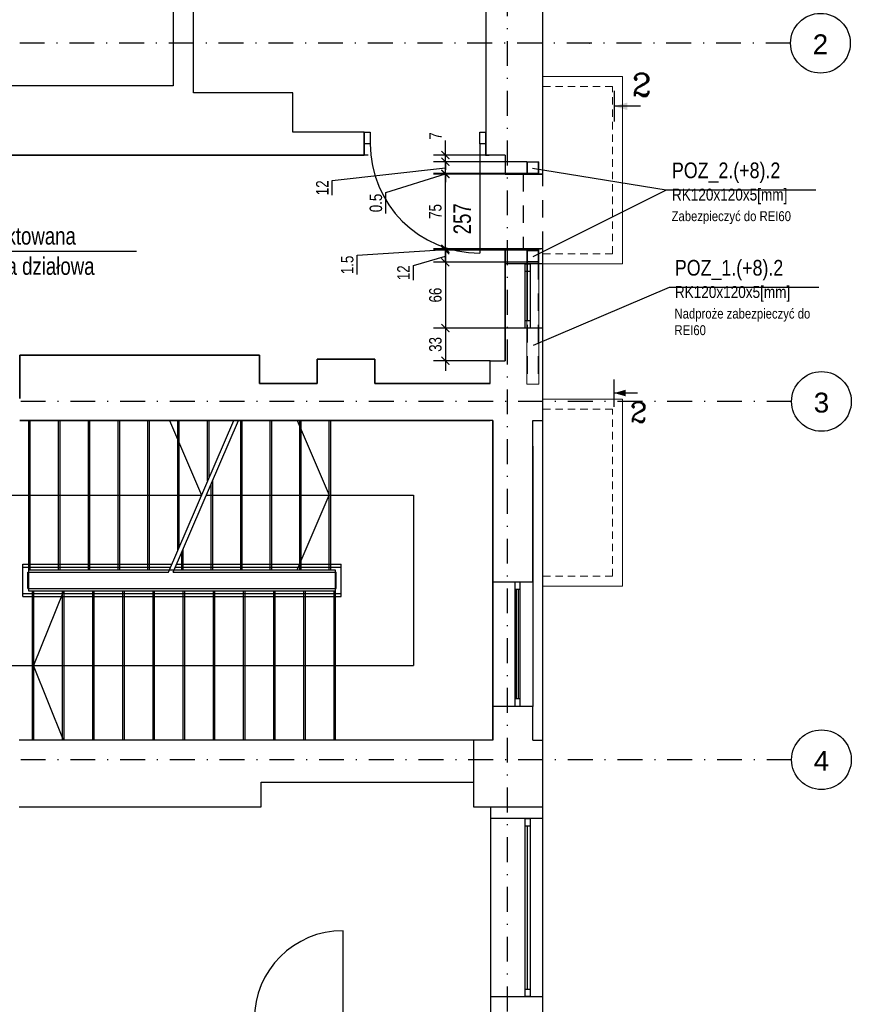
# Model space of a CAD drawing. Header units: metres. Extents: x -5222 to 1778, y -168 to 2848.
# Tile 14 of 16: x -592 to 244, y 972 to 1961. Entities that reach past the tile are written whole.
import ezdxf
from ezdxf.enums import TextEntityAlignment as Align

# ---------------------------------------------------------------- set-up
doc = ezdxf.new("R2010")
doc.units = ezdxf.units.M
doc.header["$LTSCALE"] = 50
doc.header["$MEASUREMENT"] = 0
for name, pattern in [('DASHDOTX2', [1, 0.5, -0.25, 0, -0.25]), ('DO', [1, 0.5, -0.24, 0.02, -0.24]), ('DP', [0.63, 0.35, -0.28]), ('Przer. długie kreski', [0.25, 0.15, -0.1])]:
    doc.linetypes.add(name, pattern=pattern)
for name, color, linetype in [('A_osie', 7, 'Continuous'), ('A_ściany', 7, 'Continuous'), ('BS_wym', 1, 'Continuous'), ('BZ_odn', 1, 'Continuous'), ('BZ_osd', 1, 'DO'), ('BZ_txc', 1, 'Continuous'), ('BZ_txg', 3, 'Continuous'), ('BZ_txs', 2, 'Continuous'), ('BZ_wym', 1, 'Continuous'), ('K3_konstrukcja do wykonania', 2, 'Continuous'), ('K3_projektowane nadproza', 150, 'DP'), ('k3_sciany istn', 1, 'DP')]:
    doc.layers.add(name, color=color, linetype=linetype)
doc.styles.add('BIKTC', font='bikromsw.shx', dxfattribs={"width": 0.85})
doc.styles.add('BIKTS', font='bikromsw.shx', dxfattribs={"width": 0.85})
doc.styles.add('BIKWYM', font='bikromsw.shx', dxfattribs={"width": 0.8})
doc.styles.add('GENERATED_STYLE_1', font='arial.ttf')
doc.styles.add('ROMANC', font='ROMANC.SHX', dxfattribs={"width": 0.9})
doc.dimstyles.new('BS_KP_50', dxfattribs={"dimscale": 0.5, "dimtxt": 25, "dimasz": 16, "dimexe": 24, "dimexo": 0, "dimgap": 0, "dimtad": 0, "dimdec": 1, "dimrnd": 0.5, "dimzin": 9, "dimdsep": 46, "dimtxsty": 'BIKWYM', "dimblk": 'ARCHTICK', "dimblk1": 'ARCHTICK', "dimblk2": 'WYM-KP', "dimcen": 0, "dimdle": 20, "dimclrd": 256, "dimclre": 256, "dimclrt": 7, "dimadec": 0, "dimazin": 0, "dimtfac": 0.033333, "dimtdec": 1, "dimtmove": 0, "dimatfit": 3, "dimldrblk": 'ARCHTICK', "dimfxl": 1, "dimtvp": 0.8, "dimtfillclr": 256, "dimtolj": 1, "dimarcsym": 0})
doc.dimstyles.new('BZ_BGR_50', dxfattribs={"dimscale": 0.5, "dimtxt": 25, "dimasz": 1.666667, "dimexe": 0, "dimexo": 0, "dimgap": 0, "dimtad": 0, "dimdec": 1, "dimrnd": 0.5, "dimzin": 9, "dimdsep": 46, "dimtxsty": 'BIKWYM', "dimblk": 'NONE', "dimcen": 0, "dimse1": 1, "dimse2": 1, "dimclrd": 256, "dimclre": 256, "dimclrt": 7, "dimadec": 0, "dimazin": 0, "dimtfac": 0.033333, "dimtdec": 1, "dimtmove": 0, "dimatfit": 3, "dimldrblk": 'NONE', "dimfxl": 1, "dimtvp": 0.8, "dimtolj": 1, "dimarcsym": 0})
doc.dimstyles.new('BZ_KP_50', dxfattribs={"dimscale": 0.5, "dimtxt": 25, "dimasz": 16, "dimexe": 24, "dimexo": 0, "dimgap": 0, "dimtad": 0, "dimdec": 1, "dimrnd": 0.5, "dimzin": 9, "dimdsep": 46, "dimtxsty": 'BIKWYM', "dimblk": 'ARCHTICK', "dimblk1": 'ARCHTICK', "dimblk2": 'WYM-KP', "dimcen": 0, "dimdle": 20, "dimclrd": 256, "dimclre": 256, "dimclrt": 7, "dimadec": 0, "dimazin": 0, "dimtfac": 0.033333, "dimtdec": 1, "dimtmove": 0, "dimatfit": 3, "dimfxl": 1, "dimtvp": 0.8, "dimtfillclr": 256, "dimtolj": 1, "dimarcsym": 0})

# ---------------------------------------------------------------- blocks, each defined once
blk = doc.blocks.new('W1 Casement 65_6')
at = {"layer": 'A_ściany', "color": 39, "linetype": 'Continuous', "lineweight": 5}
for p, q in [((0.895, 0), (-0.895, 0)), ((-0.895, 0), (-0.895, -0.05)), ((-0.82, -0.05), (-0.82, 0)), ((0.82, -0.05), (0.82, 0)), ((0.895, -0.05), (0.895, 0)), ((-0.895, -0.05), (0.895, -0.05)), ((-0.82, -0.025), (0.82, -0.025))]:
    blk.add_line(p, q, dxfattribs=at)
blk = doc.blocks.new('_None')
blk = doc.blocks.new('_ArchTick')
at = {"color": 0, "linetype": 'ByBlock', "const_width": 0.15}
blk.add_lwpolyline([(-0.5, -0.5), (0.5, 0.5)], dxfattribs=at)
blk = doc.blocks.new('*D526')
at = {"layer": 'BS_wym', "lineweight": -2}
for p, q in [((-164.4, 1818.34), (-164.4, 1826.34)), ((-278.14, 1799.53), (-164.4, 1812.34)), ((-82.5, 1818.34), (-176.4, 1818.34)), ((-164.4, 1806.34), (-164.4, 1818.34)), ((-82.5, 1806.34), (-176.4, 1806.34)), ((-164.4, 1806.34), (-164.4, 1798.34)), ((-278.14, 1784.77), (-278.14, 1799.53))]:
    blk.add_line(p, q, dxfattribs=at)
at = {"layer": 'Defpoints', "color": 0}
for p in [(-164.4, 1818.34), (-82.5, 1818.34), (-82.5, 1806.34)]:
    blk.add_point(p, dxfattribs=at)
at = {"layer": 'BS_wym', "lineweight": -2, "xscale": 8, "yscale": 8, "zscale": 8}
for p, rotation in [((-164.4, 1818.34), 270), ((-164.4, 1806.34), 90)]:
    blk.add_blockref('_ArchTick', p, dxfattribs=dict(at, rotation=rotation))
at = {"layer": 'BS_wym', "color": 7, "insert": (-288.14, 1792.15), "char_height": 12.5, "attachment_point": 5, "rotation": 90, "style": 'BIKWYM'}
blk.add_mtext('\\A1;12', dxfattribs=at)
blk = doc.blocks.new('WYM-KP')
blk.add_hatch(color=256).paths.add_polyline_path([(-3, 0, 1), (3, 0, 1)])
blk.add_circle((0, 0), 3)
blk = doc.blocks.new('*D527')
at = {"layer": 'BS_wym', "lineweight": -2}
for p, q in [((-164.4, 1720.84), (-164.4, 1815.84)), ((-86.33, 1805.84), (-176.4, 1805.84)), ((-86.33, 1730.84), (-176.4, 1730.84))]:
    blk.add_line(p, q, dxfattribs=at)
at = {"layer": 'Defpoints', "color": 0}
for p in [(-164.4, 1805.84), (-86.33, 1805.84), (-86.33, 1730.84)]:
    blk.add_point(p, dxfattribs=at)
at = {"layer": 'BS_wym', "lineweight": -2, "xscale": 8, "yscale": 8, "zscale": 8}
for p, rotation in [((-164.4, 1805.84), 90), ((-164.4, 1730.84), 270)]:
    blk.add_blockref('_ArchTick', p, dxfattribs=dict(at, rotation=rotation))
at = {"layer": 'BS_wym', "color": 7, "insert": (-174.4, 1768.34), "char_height": 12.5, "attachment_point": 5, "rotation": 90, "style": 'BIKWYM'}
blk.add_mtext('\\A1;75', dxfattribs=at)
blk = doc.blocks.new('*D528')
at = {"layer": 'BS_wym', "lineweight": -2}
for p, q in [((-164.4, 1729.34), (-164.4, 1737.34)), ((-196.59, 1714.13), (-164.4, 1723.34)), ((-82.5, 1729.34), (-176.4, 1729.34)), ((-164.4, 1717.34), (-164.4, 1729.34)), ((-196.59, 1699.37), (-196.59, 1714.13)), ((-82.5, 1717.34), (-176.4, 1717.34)), ((-164.4, 1717.34), (-164.4, 1709.34))]:
    blk.add_line(p, q, dxfattribs=at)
at = {"layer": 'Defpoints', "color": 0}
for p in [(-164.4, 1729.34), (-82.5, 1729.34), (-82.5, 1717.34)]:
    blk.add_point(p, dxfattribs=at)
at = {"layer": 'BS_wym', "lineweight": -2, "xscale": 8, "yscale": 8, "zscale": 8}
for p, rotation in [((-164.4, 1729.34), 270), ((-164.4, 1717.34), 90)]:
    blk.add_blockref('_ArchTick', p, dxfattribs=dict(at, rotation=rotation))
at = {"layer": 'BS_wym', "color": 7, "insert": (-206.59, 1706.75), "char_height": 12.5, "attachment_point": 5, "rotation": 90, "style": 'BIKWYM'}
blk.add_mtext('\\A1;12', dxfattribs=at)
blk = doc.blocks.new('*D529')
at = {"layer": 'BS_wym', "lineweight": -2}
for p, q in [((-164.4, 1727.34), (-164.4, 1641.24)), ((-82.5, 1717.34), (-176.4, 1717.34)), ((-104.33, 1651.24), (-176.4, 1651.24))]:
    blk.add_line(p, q, dxfattribs=at)
at = {"layer": 'Defpoints', "color": 0}
for p in [(-82.5, 1717.34), (-164.4, 1651.24), (-104.33, 1651.24)]:
    blk.add_point(p, dxfattribs=at)
at = {"layer": 'BS_wym', "lineweight": -2, "xscale": 8, "yscale": 8, "zscale": 8}
for p, rotation in [((-164.4, 1717.34), 90), ((-164.4, 1651.24), 270)]:
    blk.add_blockref('_ArchTick', p, dxfattribs=dict(at, rotation=rotation))
at = {"layer": 'BS_wym', "color": 7, "insert": (-174.4, 1684.29), "char_height": 12.5, "attachment_point": 5, "rotation": 90, "style": 'BIKWYM'}
blk.add_mtext('\\A1;66', dxfattribs=at)
blk = doc.blocks.new('ST2')
blk.add_line((13.77, 0), (0, 0))
blk.add_solid([(6.84, -1.95), (6.84, 1.95), (0, 0)])
blk = doc.blocks.new('eprzv')
blk.add_line((47.9, 0), (-47.9, 0))
at = {"xscale": 6, "yscale": 6, "zscale": 6, "rotation": 270}
blk.add_blockref('ST2', (0, 0), dxfattribs=at)
at = {"style": 'ROMANC'}
blk.add_attdef('PRZ', text='', height=70, rotation=270, dxfattribs=at).set_placement((32.1, -86), align=Align.CENTER)
blk = doc.blocks.new('*D530')
at = {"layer": 'BS_wym', "lineweight": -2}
for p, q in [((-164.4, 1824.94), (-164.4, 1839.61)), ((-123.93, 1824.94), (-176.4, 1824.94)), ((-164.4, 1818.34), (-164.4, 1824.94)), ((-82.5, 1818.34), (-176.4, 1818.34)), ((-164.4, 1818.34), (-164.4, 1810.34))]:
    blk.add_line(p, q, dxfattribs=at)
at = {"layer": 'Defpoints', "color": 0}
for p in [(-164.4, 1824.94), (-123.93, 1824.94), (-82.5, 1818.34)]:
    blk.add_point(p, dxfattribs=at)
at = {"layer": 'BS_wym', "lineweight": -2, "xscale": 8, "yscale": 8, "zscale": 8}
for p, rotation in [((-164.4, 1824.94), 270), ((-164.4, 1818.34), 90)]:
    blk.add_blockref('_ArchTick', p, dxfattribs=dict(at, rotation=rotation))
at = {"layer": 'BS_wym', "color": 7, "insert": (-174.4, 1844.27), "char_height": 12.5, "attachment_point": 5, "rotation": 90, "style": 'BIKWYM'}
blk.add_mtext('\\A1;7', dxfattribs=at)
blk = doc.blocks.new('*D531')
at = {"layer": 'BZ_wym', "lineweight": -2}
for p, q in [((-164.4, 1730.84), (-164.4, 1738.84)), ((-252.98, 1724.44), (-164.4, 1730.09)), ((-252.98, 1704.91), (-252.98, 1724.44)), ((-86.33, 1730.84), (-176.4, 1730.84)), ((-82.5, 1729.34), (-176.4, 1729.34)), ((-164.4, 1730.84), (-164.4, 1729.34)), ((-164.4, 1729.34), (-164.4, 1721.34))]:
    blk.add_line(p, q, dxfattribs=at)
at = {"layer": 'Defpoints', "color": 0}
for p in [(-164.4, 1729.34), (-86.33, 1730.84), (-82.5, 1729.34)]:
    blk.add_point(p, dxfattribs=at)
at = {"layer": 'BZ_wym', "lineweight": -2, "xscale": 8, "yscale": 8, "zscale": 8}
for p, rotation in [((-164.4, 1730.84), 270), ((-164.4, 1729.34), 90)]:
    blk.add_blockref('_ArchTick', p, dxfattribs=dict(at, rotation=rotation))
at = {"layer": 'BZ_wym', "color": 7, "insert": (-262.98, 1714.67), "char_height": 12.5, "attachment_point": 5, "rotation": 90, "style": 'BIKWYM'}
blk.add_mtext('\\A1;1.5', dxfattribs=at)
blk = doc.blocks.new('*D532')
at = {"layer": 'BZ_wym', "lineweight": -2}
for p, q in [((-164.4, 1806.34), (-164.4, 1814.34)), ((-224.2, 1787.36), (-164.4, 1806.09)), ((-82.5, 1806.34), (-176.4, 1806.34)), ((-86.33, 1805.84), (-176.4, 1805.84)), ((-164.4, 1805.84), (-164.4, 1806.34)), ((-164.4, 1805.84), (-164.4, 1797.84)), ((-224.2, 1766.41), (-224.2, 1787.36))]:
    blk.add_line(p, q, dxfattribs=at)
at = {"layer": 'Defpoints', "color": 0}
for p in [(-164.4, 1806.34), (-86.33, 1805.84), (-82.5, 1806.34)]:
    blk.add_point(p, dxfattribs=at)
at = {"layer": 'BZ_wym', "lineweight": -2, "xscale": 8, "yscale": 8, "zscale": 8}
for p, rotation in [((-164.4, 1806.34), 270), ((-164.4, 1805.84), 90)]:
    blk.add_blockref('_ArchTick', p, dxfattribs=dict(at, rotation=rotation))
at = {"layer": 'BZ_wym', "color": 7, "insert": (-234.2, 1776.89), "char_height": 12.5, "attachment_point": 5, "rotation": 90, "style": 'BIKWYM'}
blk.add_mtext('\\A1;0.5', dxfattribs=at)
blk = doc.blocks.new('*D533')
at = {"layer": 'BS_wym', "lineweight": -2}
for p, q in [((-164.4, 1661.24), (-164.4, 1608.24)), ((-82.5, 1651.24), (-176.4, 1651.24)), ((-119.23, 1618.24), (-176.4, 1618.24))]:
    blk.add_line(p, q, dxfattribs=at)
at = {"layer": 'Defpoints', "color": 0}
for p in [(-82.5, 1651.24), (-164.4, 1618.24), (-119.23, 1618.24)]:
    blk.add_point(p, dxfattribs=at)
at = {"layer": 'BS_wym', "lineweight": -2, "xscale": 8, "yscale": 8, "zscale": 8}
for p, rotation in [((-164.4, 1651.24), 90), ((-164.4, 1618.24), 270)]:
    blk.add_blockref('_ArchTick', p, dxfattribs=dict(at, rotation=rotation))
at = {"layer": 'BS_wym', "color": 7, "insert": (-174.4, 1634.74), "char_height": 12.5, "attachment_point": 5, "rotation": 90, "style": 'BIKWYM'}
blk.add_mtext('\\A1;33', dxfattribs=at)

msp = doc.modelspace()

# ---------------------------------------------------------------- hatches: boundary and pattern name
at = {"layer": 'k3_sciany istn', "linetype": 'Continuous'}
msp.add_hatch(color=256, dxfattribs=at).paths.add_polyline_path([(-123.93, 1847.941), (-123.93, 1836.441), (-123.93, 1824.941), (-123.83, 1824.941), (-123.83, 1847.941)])

# ---------------------------------------------------------------- linework, layer by layer
at = {"layer": 'A_osie', "color": 18, "linetype": 'DASHDOTX2', "lineweight": 5}
for p in [(-19.853, 1937.441), (-19.853, 1937.441), (-18.841, 1577.441), (-18.841, 1577.441), (-18.841, 1217.441), (-18.841, 1217.441)]:
    msp.add_point(p, dxfattribs=at)
at = {"layer": 'A_ściany', "color": 1, "linetype": 'Continuous', "lineweight": 13}
for p, q in [((-66.33, 1903.841), (13.67, 1903.841)), ((13.67, 1715.841), (13.67, 1903.841)), ((-66.33, 1715.841), (13.67, 1715.841)), ((-66.33, 1579.841), (13.67, 1579.841)), ((13.67, 1391.841), (13.67, 1579.841)), ((-66.33, 1391.841), (13.67, 1391.841))]:
    msp.add_line(p, q, dxfattribs=at)
at = {"layer": 'A_ściany', "color": 1, "linetype": 'Przer. długie kreski', "lineweight": 13}
for p, q in [((-66.33, 1893.841), (3.67, 1893.841)), ((3.67, 1725.841), (3.67, 1893.841)), ((-66.33, 1725.841), (3.67, 1725.841)), ((-66.33, 1569.841), (3.67, 1569.841)), ((3.67, 1401.841), (3.67, 1569.841)), ((-66.33, 1401.841), (3.67, 1401.841))]:
    msp.add_line(p, q, dxfattribs=at)
at = {"layer": 'BZ_osd'}
for p, q in [((-102.01, 214.531), (-102.01, 2614.531)), ((182.658, 1937.441), (-4907.568, 1937.441)), ((183.67, 1577.441), (-4907.568, 1577.441)), ((183.67, 1217.441), (-4907.568, 1217.441))]:
    msp.add_line(p, q, dxfattribs=at)
at = {"layer": 'BZ_osd', "color": 7, "linetype": 'Continuous'}
for centre in [(212.658, 1937.441), (213.67, 1577.441), (213.67, 1217.441)]:
    msp.add_circle(centre, 30, dxfattribs=at)
at = {"layer": 'BZ_txc'}
msp.add_line((57.629, 1789.788), (-76.5, 1722.841), dxfattribs=at)
for points in [[(207.985, 1789.788), (57.629, 1789.788), (-76.933, 1811.541)], [(210.936, 1691.892), (60.58, 1691.892), (-76.139, 1633.765)]]:
    msp.add_lwpolyline(points, dxfattribs=at)
at = {"layer": 'K3_konstrukcja do wykonania', "linetype": 'Continuous', "lineweight": 13}
for points in [[(-82.5, 1806.341), (-82.5, 1818.341), (-70.5, 1818.341), (-70.5, 1806.341), (-82.5, 1806.341)], [(-82.5, 1717.341), (-82.5, 1729.341), (-70.5, 1729.341), (-70.5, 1717.341), (-82.5, 1717.341)], [(-70.5, 1717.341), (-70.5, 1594.941), (-82.5, 1594.941), (-82.5, 1717.341), (-70.5, 1717.341)]]:
    msp.add_lwpolyline(points, dxfattribs=at)
for points in [[(-81.9, 1806.941), (-81.9, 1817.741), (-71.1, 1817.741), (-71.1, 1806.941)], [(-81.9, 1717.941), (-81.9, 1728.741), (-71.1, 1728.741), (-71.1, 1717.941)]]:
    msp.add_lwpolyline(points, close=True, dxfattribs=at)
at = {"layer": 'K3_konstrukcja do wykonania', "linetype": 'DP', "lineweight": 13}
for points in [[(-82, 1717.341), (-82, 1594.941)], [(-71, 1717.341), (-71, 1594.941)]]:
    msp.add_lwpolyline(points, dxfattribs=at)
at = {"layer": 'K3_projektowane nadproza', "linetype": 'DP'}
msp.add_lwpolyline([(-66.33, 1805.841), (-86.33, 1805.841), (-86.33, 1730.841), (-66.33, 1730.841)], close=True, dxfattribs=at)
at = {"layer": 'k3_sciany istn', "linetype": 'Continuous'}
for p, q in [((-245.93, 1847.941), (-250.63, 1847.941)), ((-245.93, 1847.941), (-250.63, 1847.941)), ((-245.93, 1847.941), (-245.93, 1836.441)), ((-245.93, 1847.941), (-239.93, 1847.941)), ((-245.93, 1836.441), (-245.93, 1847.941)), ((-245.93, 1847.941), (-245.93, 1836.441)), ((-239.93, 1847.941), (-239.93, 1836.441)), ((-129.93, 1836.441), (-129.93, 1847.941)), ((-129.93, 1847.941), (-123.93, 1847.941)), ((-123.93, 1847.941), (-123.93, 1836.441)), ((-123.93, 1847.941), (-123.93, 1836.441)), ((-123.93, 1847.941), (-123.93, 1836.441)), ((-245.93, 1836.441), (-245.93, 1824.941)), ((-239.93, 1836.441), (-245.93, 1836.441)), ((-245.93, 1836.441), (-245.93, 1824.941)), ((-123.93, 1836.441), (-129.93, 1836.441)), ((-129.93, 1836.441), (-129.93, 1726.441)), ((-123.93, 1836.441), (-123.93, 1824.941)), ((-123.93, 1836.441), (-123.93, 1824.941)), ((-417.73, 1824.941), (-628.534, 1824.941)), ((-317.73, 1824.941), (-417.73, 1824.941)), ((-245.93, 1824.941), (-317.73, 1824.941)), ((-245.93, 1824.941), (-249.63, 1824.941)), ((-245.93, 1824.941), (-249.63, 1824.941)), ((-241.93, 1824.941), (-245.93, 1824.941)), ((-123.93, 1824.941), (-120.23, 1824.941)), ((-123.93, 1824.941), (-120.23, 1824.941)), ((-104.23, 1824.941), (-123.83, 1824.941)), ((-104.23, 1805.841), (-66.33, 1805.841)), ((-104.23, 1618.241), (-104.23, 1730.841)), ((-66.33, 1715.841), (-104.23, 1715.841)), ((-104.23, 1715.841), (-104.23, 1651.241)), ((-66.33, 1715.841), (-104.23, 1715.841)), ((-104.23, 1715.841), (-104.23, 1651.241)), ((-84.33, 1651.241), (-84.33, 1715.841)), ((-84.33, 1715.841), (-79.33, 1715.841)), ((-84.33, 1651.241), (-84.33, 1715.841)), ((-84.33, 1715.841), (-79.33, 1715.841)), ((-79.33, 1715.841), (-79.33, 1651.241)), ((-79.33, 1715.841), (-79.33, 1651.241)), ((-66.33, 1651.241), (-66.33, 1715.841)), ((-66.33, 1651.241), (-66.33, 1715.841)), ((-84.33, 1708.341), (-79.33, 1708.341)), ((-84.33, 1708.341), (-79.33, 1708.341)), ((-81.83, 1658.741), (-81.83, 1708.341)), ((-81.83, 1658.741), (-81.83, 1708.341)), ((-84.33, 1658.741), (-79.33, 1658.741)), ((-84.33, 1658.741), (-79.33, 1658.741)), ((-66.33, 1651.241), (-104.23, 1651.241)), ((-66.33, 1651.241), (-104.23, 1651.241)), ((-79.33, 1651.241), (-84.33, 1651.241)), ((-79.33, 1651.241), (-84.33, 1651.241)), ((-592.331, 1580.341), (-592.331, 1624.041)), ((-592.331, 1624.041), (-351.231, 1624.041)), ((-351.231, 1624.041), (-351.231, 1595.541)), ((-293.23, 1595.541), (-293.23, 1620.041)), ((-293.23, 1620.041), (-235.23, 1620.041)), ((-235.23, 1620.041), (-235.23, 1595.541)), ((-119.23, 1595.541), (-119.23, 1618.241)), ((-119.23, 1618.241), (-104.23, 1618.241)), ((-351.231, 1595.541), (-293.23, 1595.541)), ((-235.23, 1595.541), (-119.23, 1595.541)), ((-116.53, 1558.341), (-592.331, 1558.341)), ((-583.231, 1386.941), (-583.231, 1558.341)), ((-581.731, 1408.341), (-581.731, 1558.341)), ((-553.261, 1408.341), (-553.261, 1558.341)), ((-551.761, 1408.341), (-551.761, 1558.341)), ((-523.291, 1408.341), (-523.291, 1558.341)), ((-521.791, 1408.341), (-521.791, 1558.341)), ((-493.321, 1408.341), (-493.321, 1558.341)), ((-491.821, 1408.341), (-491.821, 1558.341)), ((-463.35, 1408.341), (-463.35, 1558.341)), ((-461.85, 1408.341), (-461.85, 1558.341)), ((-442.895, 1405.841), (-377.203, 1558.341)), ((-441.819, 1558.341), (-409.511, 1483.341)), ((-437.895, 1405.841), (-372.203, 1558.341)), ((-433.38, 1427.929), (-433.38, 1558.341)), ((-431.88, 1431.411), (-431.88, 1558.341)), ((-403.41, 1497.503), (-403.41, 1558.341)), ((-401.91, 1500.986), (-401.91, 1558.341)), ((-370.11, 1408.341), (-370.11, 1558.341)), ((-368.61, 1408.341), (-368.61, 1558.341)), ((-340.45, 1408.341), (-340.45, 1558.341)), ((-338.95, 1408.341), (-338.95, 1558.341)), ((-313.438, 1558.341), (-281.13, 1483.341)), ((-310.79, 1408.341), (-310.79, 1558.341)), ((-309.29, 1408.341), (-309.29, 1558.341)), ((-281.13, 1408.341), (-281.13, 1558.341)), ((-279.63, 1408.341), (-279.63, 1558.341)), ((-116.53, 1236.941), (-116.53, 1558.341)), ((-76.33, 1558.341), (-66.33, 1558.341)), ((-66.33, 1236.941), (-66.33, 1558.341)), ((-116.53, 1532.641), (-116.53, 1270.941)), ((-76.33, 1532.641), (-76.33, 1270.941)), ((-399.77, 1408.341), (-399.77, 1494.346)), ((-398.27, 1408.341), (-398.27, 1497.828)), ((-671.231, 1483.341), (-409.511, 1483.341)), ((-404.511, 1483.341), (-196.392, 1483.341)), ((-313.438, 1408.341), (-281.13, 1483.341)), ((-196.392, 1483.341), (-196.392, 1311.941)), ((-429.43, 1408.341), (-429.43, 1425.491)), ((-427.93, 1408.341), (-427.93, 1428.974)), ((-589.231, 1413.841), (-439.449, 1413.841)), ((-589.231, 1381.441), (-589.231, 1413.841)), ((-589.231, 1410.841), (-440.741, 1410.841)), ((-584.231, 1405.841), (-442.895, 1405.841)), ((-584.231, 1389.441), (-584.231, 1405.841)), ((-583.231, 1408.341), (-441.818, 1408.341)), ((-583.231, 1386.941), (-583.231, 1408.341)), ((-583.231, 1408.341), (-275.03, 1408.341)), ((-437.895, 1405.841), (-274.03, 1405.841)), ((-436.818, 1408.341), (-275.03, 1408.341)), ((-435.741, 1410.841), (-269.03, 1410.841)), ((-434.449, 1413.841), (-269.03, 1413.841)), ((-275.03, 1408.341), (-275.03, 1236.941)), ((-275.03, 1408.341), (-275.03, 1386.941)), ((-274.03, 1389.441), (-274.03, 1405.841)), ((-269.03, 1381.441), (-269.03, 1413.841)), ((-76.33, 1395.941), (-116.53, 1395.941)), ((-94.33, 1270.941), (-94.33, 1395.941)), ((-89.33, 1270.941), (-89.33, 1395.941)), ((-584.231, 1389.441), (-274.03, 1389.441)), ((-275.03, 1386.941), (-583.231, 1386.941)), ((-275.03, 1386.941), (-583.231, 1386.941)), ((-579.931, 1386.941), (-579.931, 1236.941)), ((-578.431, 1386.941), (-578.431, 1236.941)), ((-548.451, 1386.941), (-578.431, 1311.941)), ((-549.591, 1386.941), (-549.591, 1236.941)), ((-548.091, 1386.941), (-548.091, 1236.941)), ((-519.251, 1386.941), (-519.251, 1236.941)), ((-517.751, 1386.941), (-517.751, 1236.941)), ((-488.911, 1386.941), (-488.911, 1236.941)), ((-487.411, 1386.941), (-487.411, 1236.941)), ((-458.571, 1386.941), (-458.571, 1236.941)), ((-457.071, 1386.941), (-457.071, 1236.941)), ((-428.231, 1386.941), (-428.231, 1236.941)), ((-426.731, 1386.941), (-426.731, 1236.941)), ((-397.891, 1386.941), (-397.891, 1236.941)), ((-396.391, 1386.941), (-396.391, 1236.941)), ((-367.55, 1386.941), (-367.55, 1236.941)), ((-366.05, 1386.941), (-366.05, 1236.941)), ((-337.21, 1386.941), (-337.21, 1236.941)), ((-335.71, 1386.941), (-335.71, 1236.941)), ((-306.87, 1386.941), (-306.87, 1236.941)), ((-305.37, 1386.941), (-305.37, 1236.941)), ((-276.53, 1386.941), (-276.53, 1236.941)), ((-89.33, 1388.441), (-94.33, 1388.441)), ((-92.83, 1278.441), (-92.83, 1388.441)), ((-90.83, 1278.441), (-90.83, 1388.441)), ((-589.231, 1384.441), (-269.03, 1384.441)), ((-589.231, 1381.441), (-269.03, 1381.441)), ((-671.231, 1311.941), (-196.392, 1311.941)), ((-548.451, 1236.941), (-578.431, 1311.941)), ((-89.33, 1278.441), (-94.33, 1278.441)), ((-76.33, 1270.941), (-116.53, 1270.941)), ((-116.53, 1236.941), (-136.13, 1236.941)), ((-76.33, 1236.941), (-66.33, 1236.941)), ((-136.13, 1169.941), (-66.33, 1169.941)), ((-66.33, 1158.441), (-119.13, 1158.441)), ((-119.13, 1158.441), (-119.13, 979.441)), ((-66.33, 1158.441), (-119.13, 1158.441)), ((-119.13, 1158.441), (-119.13, 979.441)), ((-84.33, 979.441), (-84.33, 1158.441)), ((-84.33, 1158.441), (-79.33, 1158.441)), ((-79.33, 1158.441), (-79.33, 979.441)), ((-66.33, 979.441), (-66.33, 1158.441)), ((-66.33, 979.441), (-66.33, 1158.441)), ((-84.33, 1150.941), (-79.33, 1150.941)), ((-81.83, 986.941), (-81.83, 1150.941)), ((-267.31, 956.441), (-267.31, 1045.641)), ((-84.33, 986.941), (-79.33, 986.941)), ((-79.33, 979.441), (-84.33, 979.441))]:
    msp.add_line(p, q, dxfattribs=at)
at = {"layer": 'k3_sciany istn', "linetype": 'Continuous', "flags": 128}
for points in [[(-123.83, 2515.541), (-123.83, 1824.941)], [(-123.83, 2515.541), (-123.83, 1824.941)], [(-66.33, 1824.941), (-66.33, 2515.541)], [(-66.33, 1824.941), (-66.33, 2515.541)], [(-438.11, 2006.941), (-438.11, 1894.541)], [(-417.73, 1894.541), (-417.73, 2006.941)], [(-438.11, 1894.541), (-628.534, 1894.541)], [(-417.73, 1887.641), (-417.73, 1894.541)], [(-317.73, 1887.641), (-417.73, 1887.641)], [(-317.73, 1847.941), (-317.73, 1887.641)], [(-245.93, 1847.941), (-317.73, 1847.941)], [(-245.93, 1824.941), (-245.93, 1847.941)], [(-123.83, 1847.941), (-123.93, 1847.941)], [(-628.534, 1824.941), (-417.73, 1824.941)], [(-417.73, 1824.941), (-317.73, 1824.941)], [(-317.73, 1824.941), (-245.93, 1824.941)], [(-123.93, 1824.941), (-123.83, 1824.941)], [(-104.23, 1824.941), (-104.23, 1805.841)], [(-66.33, 1805.841), (-66.33, 1824.941)], [(-104.23, 1730.841), (-104.23, 1715.841)], [(-66.33, 1730.841), (-104.23, 1730.841)], [(-104.23, 1730.841), (-104.23, 1715.841)], [(-66.33, 1715.841), (-66.33, 1730.841)], [(-66.33, 1715.841), (-66.33, 1730.841)], [(-104.23, 1651.241), (-104.23, 1618.241)], [(-104.23, 1651.241), (-104.23, 1618.241)], [(-66.33, 1618.241), (-66.33, 1651.241)], [(-66.33, 1618.241), (-66.33, 1651.241)], [(-351.231, 1624.041), (-592.331, 1624.041)], [(-592.331, 1624.041), (-592.331, 1580.341)], [(-351.231, 1595.541), (-351.231, 1624.041)], [(-235.23, 1620.041), (-293.23, 1620.041)], [(-293.23, 1620.041), (-293.23, 1595.541)], [(-235.23, 1595.541), (-235.23, 1620.041)], [(-66.33, 1558.341), (-66.33, 1618.241)], [(-66.33, 1558.341), (-66.33, 1618.241)], [(-293.23, 1595.541), (-351.231, 1595.541)], [(-119.23, 1595.541), (-235.23, 1595.541)], [(-592.331, 1558.341), (-351.231, 1558.341)], [(-351.231, 1558.341), (-293.23, 1558.341)], [(-293.23, 1558.341), (-235.23, 1558.341)], [(-235.23, 1558.341), (-119.23, 1558.341)], [(-116.53, 1558.341), (-116.53, 1395.941)], [(-76.33, 1395.941), (-76.33, 1558.341)], [(-116.53, 1270.941), (-116.53, 1236.941)], [(-76.33, 1236.941), (-76.33, 1270.941)], [(-349.731, 1236.941), (-592.731, 1236.941)], [(-136.13, 1236.941), (-349.731, 1236.941)], [(-136.13, 1236.941), (-136.13, 1169.941)], [(-136.13, 1236.941), (-136.13, 1169.941)], [(-66.33, 1169.941), (-66.33, 1236.941)], [(-66.33, 1169.941), (-66.33, 1236.941)], [(-349.731, 1194.941), (-136.13, 1194.941)], [(-349.731, 1169.941), (-349.731, 1194.941)], [(-592.731, 1169.941), (-349.731, 1169.941)], [(-119.13, 1169.941), (-119.13, 1158.441)], [(-119.13, 1169.941), (-119.13, 1158.441)], [(-66.33, 1158.441), (-66.33, 1169.941)], [(-66.33, 1158.441), (-66.33, 1169.941)], [(-119.13, 979.441), (-66.33, 979.441)], [(-119.13, 979.441), (-119.13, 320.941)], [(-119.13, 979.441), (-66.33, 979.441)], [(-119.13, 979.441), (-119.13, 969.941)], [(-66.33, 279.341), (-66.33, 979.441)], [(-66.33, 279.341), (-66.33, 979.441)]]:
    msp.add_lwpolyline(points, dxfattribs=at)
at = {"layer": 'k3_sciany istn', "linetype": 'Continuous'}
for centre, radius, start, end in [((-129.93, 1836.441), 110, 180, 270), ((-267.31, 956.441), 89.2, 90, 180)]:
    msp.add_arc(centre, radius, start, end, dxfattribs=at)

# ---------------------------------------------------------------- block references
at = {"layer": 'BZ_txg', "xscale": 0.3214285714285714, "yscale": 0.3214285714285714, "zscale": 0.3214285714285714, "rotation": 90}
msp.add_blockref('eprzv', (5.229, 1874.043), dxfattribs=at).add_auto_attribs({'PRZ': '2'})
at = {"layer": 'BZ_txg'}
ref = msp.add_blockref('eprzv', (5.229, 1585.879), dxfattribs=dict(at, xscale=-0.2857142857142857, yscale=0.2857142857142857, zscale=0.2857142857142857, rotation=90))
ref.add_attrib('PRZ', '2', dxfattribs={"layer": '0', "height": 20, "style": 'ROMANC'}).set_placement((29.797, 1556.698), align=Align.CENTER)
at = {"layer": 'k3_sciany istn', "linetype": 'Continuous', "xscale": -100, "yscale": 100, "zscale": 100, "rotation": 270}
msp.add_blockref('W1 Casement 65_6', (-79.33, 1068.941), dxfattribs=at)

# ---------------------------------------------------------------- texts
at = {"layer": 'BZ_osd', "color": 7, "linetype": 'Continuous', "style": 'GENERATED_STYLE_1'}
for tag, text, p in [('2', '2', (212.658, 1936.297)), ('3', '1', (213.67, 1576.297)), ('4', '1', (213.67, 1216.297))]:
    msp.add_attdef(tag, text=text, height=20, dxfattribs=at).set_placement(p, align=Align.MIDDLE_CENTER)
at = {"layer": 'BZ_txc', "char_height": 10, "width": 149.48889, "attachment_point": 1, "style": 'BIKTC'}
for s, insert in [('Zabezpieczyć do REI60', (62.983, 1768.637)), ('Nadproże zabezpieczyć do REI60', (65.933, 1670.741))]:
    msp.add_mtext(s, dxfattribs=dict(at, insert=insert))
at = {"layer": 'BZ_txs', "style": 'BIKTS', "width": 0.8}
msp.add_text('257', height=17.5, rotation=90, dxfattribs=at).set_placement((-138.804, 1745.382))
for s, p in [('Projektowana', (-649.253, 1735.035)), ('ściana działowa', (-649.253, 1704.679))]:
    msp.add_text(s, height=17.5, dxfattribs=at).set_placement(p)
at = {"layer": 'BZ_txs', "char_height": 15.75, "width": 244.33751, "attachment_point": 1, "style": 'BIKTS'}
for s, insert in [('POZ_2.(+8).2\\P{\\H0.7619x;RK120x120x5[mm]}', (63.355, 1817.55)), ('POZ_1.(+8).2\\P{\\H0.7619x;RK120x120x5[mm]}', (66.305, 1719.653))]:
    msp.add_mtext(s, dxfattribs=dict(at, insert=insert))

# ---------------------------------------------------------------- dimensions: what is measured, and where the dimension line sits
at = {"layer": 'BS_wym'}
for base, p1, p2, override, picture, middle in [((-164.4, 1824.941), (-82.5, 1818.341), (-123.93, 1824.941), {"dimdec": 0, "dimrnd": 1, "dimatfit": 1}, '*D530', (-174.4, 1844.274)), ((-164.4, 1805.841), (-86.33, 1730.841), (-86.33, 1805.841), {"dimdec": 1, "dimrnd": 0.1, "dimatfit": 1}, '*D527', (-174.4, 1768.341)), ((-164.4, 1651.241), (-82.5, 1717.341), (-104.33, 1651.241), {"dimdec": 0, "dimrnd": 1, "dimatfit": 1}, '*D529', (-174.4, 1684.291)), ((-164.4, 1618.241), (-82.5, 1651.241), (-119.23, 1618.241), {"dimdec": 0, "dimrnd": 1, "dimatfit": 1}, '*D533', (-174.4, 1634.741))]:
    dim = msp.add_linear_dim(base=base, p1=p1, p2=p2, angle=90, dimstyle='BS_KP_50', override=override, dxfattribs=at)
    dim.commit()
    dim.dimension.update_dxf_attribs({"geometry": picture, "text_midpoint": middle})
for base, p1, p2, picture, middle in [((-164.4, 1818.341), (-82.5, 1806.341), (-82.5, 1818.341), '*D526', (-278.14, 1799.531)), ((-164.4, 1729.341), (-82.5, 1717.341), (-82.5, 1729.341), '*D528', (-196.586, 1714.131))]:
    dim = msp.add_linear_dim(base=base, p1=p1, p2=p2, angle=90, dimstyle='BS_KP_50', override={"dimdec": 0, "dimrnd": 1, "dimtmove": 1, "dimatfit": 1}, dxfattribs=at)
    dim.commit()
    dim.dimension.update_dxf_attribs({"geometry": picture, "text_midpoint": middle, "dimtype": 160})
at = {"layer": 'BZ_wym'}
for base, p1, p2, picture, middle in [((-164.4, 1806.341), (-86.33, 1805.841), (-82.5, 1806.341), '*D532', (-224.202, 1787.364)), ((-164.4, 1729.341), (-86.33, 1730.841), (-82.5, 1729.341), '*D531', (-252.984, 1724.435))]:
    dim = msp.add_linear_dim(base=base, p1=p1, p2=p2, angle=90, dimstyle='BZ_KP_50', override={"dimdec": 2, "dimrnd": 0.1, "dimtmove": 1, "dimatfit": 1}, dxfattribs=at)
    dim.commit()
    dim.dimension.update_dxf_attribs({"geometry": picture, "text_midpoint": middle, "dimtype": 160})

# ---------------------------------------------------------------- leaders
at = {"layer": 'BZ_odn'}
msp.add_leader([(-762.01, 1669.497), (-656.253, 1728.304), (-474.92, 1728.304)], dimstyle='BZ_BGR_50', dxfattribs=at)

doc.saveas('drawing.dxf')
